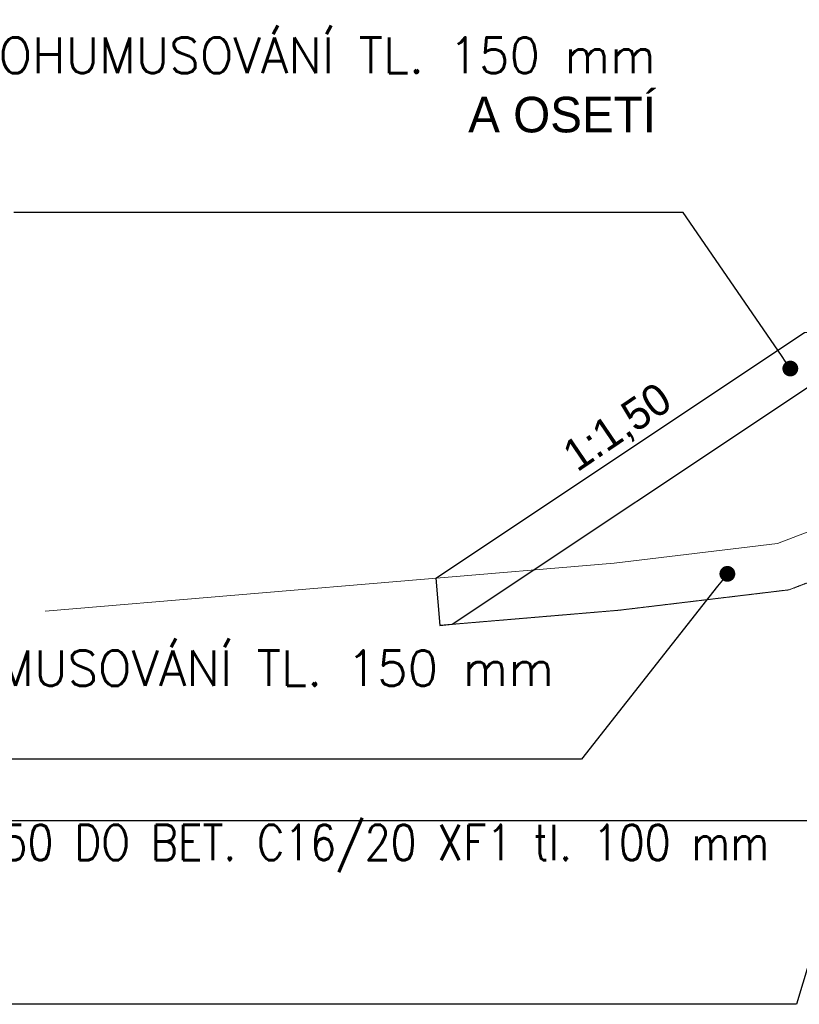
# Model space of a CAD drawing. Extents: x -824597 to -633530, y -1130799 to -1119490.
# Tile 6 of 10: x -732582 to -730118, y -1126067 to -1122954. Entities that reach past the tile are written whole.
import ezdxf
from ezdxf import colors
from ezdxf.entities.mleader import LeaderData, LeaderLine
from ezdxf.enums import TextEntityAlignment as Align
from ezdxf.math import Vec2, Vec3

# ---------------------------------------------------------------- set-up
doc = ezdxf.new("R2010")
doc.units = 0
doc.header["$LTSCALE"] = 250
doc.header["$MEASUREMENT"] = 0
doc.linetypes.add('DASHED', pattern=[0.75, 0.5, -0.25])
doc.layers.get('0').update_dxf_attribs({"linetype": 'CONTINUOUS'})
for name, color, linetype in [('_PIS_Odstranění stáv.vrstev', 9, 'DASHED'), ('_PIS_Popis', 130, 'CONTINUOUS'), ('_PIS_Stáv. terén', 9, 'CONTINUOUS'), ('_PIS_Těleso', 80, 'CONTINUOUS'), ('_PIS_Vozovka', 50, 'CONTINUOUS')]:
    doc.layers.add(name, color=color, linetype=linetype)
doc.styles.add('ROMANS', font='wromans.shx', dxfattribs={"height": 100})

# ---------------------------------------------------------------- blocks, each defined once
blk = doc.blocks.new('_Dot')
at = {"color": 0, "linetype": 'ByBlock', "lineweight": -2}
blk.add_line((-0.5, 0), (-1, 0), dxfattribs=at)
at = {"color": 0, "linetype": 'ByBlock', "const_width": 0.5}
blk.add_lwpolyline([(-0.25, 0, 1), (0.25, 0, 1)], format="xyb", close=True, dxfattribs=at)

msp = doc.modelspace()

# ---------------------------------------------------------------- leaders
at = {"layer": '_PIS_Popis'}
ml = msp.add_multileader_mtext('Standard', dxfattribs=at)
ml.set_content('{\\Fromans|c238;OHUMUSOVÁNÍ TL. 150 mm \\P}A OSETÍ', color=256, style='ROMANS')
ml.set_leader_properties(color=256, linetype='ByLayer', lineweight=-1)
ml.set_arrow_properties(name='DOT')
ml.build(insert=Vec2(0, 0))
ml.multileader.update_dxf_attribs({"text_left_attachment_type": 5, "text_right_attachment_type": 5, "text_bottom_attachment_type": 10, "dogleg_length": 0.1, "arrow_head_size": 50, "scale": 50})
ctx = ml.context
ctx.base_point, ctx.scale, ctx.char_height, ctx.arrow_head_size, ctx.landing_gap_size, ctx.plane_origin = Vec3(-731722.2925285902, -1123562.711386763), 50, 112.5, 50, 0, Vec3(-738347.3307250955, -1126335.600142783)
ctx.left_attachment, ctx.right_attachment, ctx.text_align_type = 5, 5, 2
notes = []
notes.append((ctx, [(1, (1, 1, 0), (-730484.5736347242, -1123562.711386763), (-1, 0), 85.93317958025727, [(0, [(-730145.9872194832, -1124056.649484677)], 0, [])])]))
ctx.mtext.insert, ctx.mtext.width, ctx.mtext.alignment, ctx.mtext.flow_direction = Vec3(-730570.5068143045, -1123009.854243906), 1214.755969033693, 3, 5
ctx.mtext.has_bg_fill, ctx.mtext.bg_color, ctx.mtext.bg_scale_factor, ctx.mtext.bg_transparency, ctx.mtext.use_window_bg_color = 1, -1027028792, 1.5, 0, 1
ml = msp.add_multileader_mtext('Standard', dxfattribs=at)
ml.set_content('{\\Fromans|c238;\\W0.85;CHODNÍKOVÝ OBRUBNÍK 1000x100x250 DO BET. C16/20 XF1 tl. 100 mm}', color=256, style='ROMANS')
ml.set_leader_properties(color=256, linetype='ByLayer', lineweight=-1)
ml.set_arrow_properties(name='DOT')
ml.build(insert=Vec2(0, 0))
ml.multileader.update_dxf_attribs({"text_left_attachment_type": 5, "text_right_attachment_type": 5, "text_bottom_attachment_type": 10, "dogleg_length": 0.1, "arrow_head_size": 50, "scale": 50})
ctx = ml.context
ctx.base_point, ctx.scale, ctx.char_height, ctx.arrow_head_size, ctx.landing_gap_size, ctx.plane_origin = Vec3(-732070.4928796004, -1126066.751808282), 50, 112.5, 50, 0, Vec3(-736669.4265734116, -1125790.080353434)
ctx.left_attachment, ctx.right_attachment, ctx.text_align_type = 5, 5, 2
notes.append((ctx, [(1, (1, 1, 0), (-730126.702557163, -1126066.751808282), (-1, 0), 85.93317958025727, [(0, [(-729547.8804875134, -1124134.231329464)], 0, [])])]))
ctx.mtext.insert, ctx.mtext.width, ctx.mtext.alignment, ctx.mtext.flow_direction = Vec3(-730212.6357367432, -1125498.894665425), 1886.565509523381, 3, 5
ctx.mtext.has_bg_fill, ctx.mtext.bg_color, ctx.mtext.bg_scale_factor, ctx.mtext.bg_transparency, ctx.mtext.use_window_bg_color = 1, -1027028792, 1.5, 0, 1
for ctx, leaders in notes:
    for number, flags, end, landing, length, lines in leaders:
        leader = LeaderData()
        leader.index, (leader.has_last_leader_line, leader.has_dogleg_vector, leader.attachment_direction) = number, flags
        leader.last_leader_point, leader.dogleg_vector, leader.dogleg_length = Vec3(end), Vec3(landing), length
        for number, points, colour, breaks in lines:
            line = LeaderLine()
            line.index, line.vertices, line.color, line.breaks = number, Vec3.list(points), colors.encode_raw_color(colour), breaks
            leader.lines.append(line)
        ctx.leaders.append(leader)

# ---------------------------------------------------------------- next in the draw order: leaders
ml = msp.add_multileader_mtext('Standard', dxfattribs=at)
ml.set_content('{\\Fromans|c238;\\W0.85;SILNIČNÍ OBRUBNÍK 1000x150x250 DO BET. C16/20 XF1 tl. 100 mm}', color=256, style='ROMANS')
ml.set_leader_properties(color=256, linetype='ByLayer', lineweight=-1)
ml.set_arrow_properties(name='DOT')
ml.build(insert=Vec2(0, 0))
ml.multileader.update_dxf_attribs({"text_left_attachment_type": 5, "text_right_attachment_type": 5, "text_bottom_attachment_type": 10, "dogleg_length": 0.1, "arrow_head_size": 50, "scale": 50})
ctx = ml.context
ctx.base_point, ctx.scale, ctx.char_height, ctx.arrow_head_size, ctx.landing_gap_size, ctx.plane_origin = Vec3(-727914.217301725, -1125486.658815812), 50, 112.5, 50, 0, Vec3(-734090.382221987, -1125593.644873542)
ctx.left_attachment, ctx.right_attachment = 5, 5
notes = []
notes.append((ctx, [(0, (1, 1, 0), (-728000.1504813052, -1125486.658815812), (1, 0), 85.93317958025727, [(0, [(-728114.3466433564, -1124208.694789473)], 0, [])])]))
ctx.mtext.insert, ctx.mtext.width, ctx.mtext.flow_direction = Vec3(-727914.217301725, -1124908.08738724), 1886.565509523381, 5
ctx.mtext.has_bg_fill, ctx.mtext.bg_color, ctx.mtext.bg_scale_factor, ctx.mtext.bg_transparency, ctx.mtext.use_window_bg_color = 1, -1027028792, 1.5, 0, 1
for ctx, leaders in notes:
    for number, flags, end, landing, length, lines in leaders:
        leader = LeaderData()
        leader.index, (leader.has_last_leader_line, leader.has_dogleg_vector, leader.attachment_direction) = number, flags
        leader.last_leader_point, leader.dogleg_vector, leader.dogleg_length = Vec3(end), Vec3(landing), length
        for number, points, colour, breaks in lines:
            line = LeaderLine()
            line.index, line.vertices, line.color, line.breaks = number, Vec3.list(points), colors.encode_raw_color(colour), breaks
            leader.lines.append(line)
        ctx.leaders.append(leader)

# ---------------------------------------------------------------- next in the draw order: linework, layer by layer
at = {"layer": '_PIS_Odstranění stáv.vrstev', "lineweight": 0, "ltscale": 0.01, "flags": 128}
msp.add_lwpolyline([(-731253.2135413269, -1124868.514698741), (-730687.6218071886, -1124820.807407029), (-730150.0911815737, -1124756.264316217), (-729825.6547112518, -1124632.475953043), (-728363.953514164, -1124333.836943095), (-728181.6548132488, -1124305.435097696), (-728001.3772895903, -1124291.864955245)], dxfattribs=at)
at = {"layer": '_PIS_Stáv. terén', "lineweight": 0, "flags": 128}
msp.add_lwpolyline([(-732501.3772855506, -1124823.26382658), (-730702.8716607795, -1124671.561057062), (-730186.309380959, -1124609.535705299), (-729867.6823292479, -1124487.963919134), (-728390.526824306, -1124186.16745183), (-728198.8571190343, -1124156.305618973), (-727920.5118451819, -1124135.353561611), (-726481.1549591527, -1124093.055264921), (-724373.9853379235, -1124042.799655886), (-723001.3772898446, -1124060.118087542)], dxfattribs=at)
at = {"layer": '_PIS_Těleso'}
msp.add_lwpolyline([(-731265.8211720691, -1124719.0454776), (-730101.3772898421, -1123942.749555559), (-729601.3772901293, -1123902.749555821)], dxfattribs=at)
at = {"layer": '_PIS_Vozovka'}
msp.add_lwpolyline([(-731214.7409515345, -1124865.269561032), (-730050.5846830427, -1124089.165381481), (-729701.3772901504, -1124061.228790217)], dxfattribs=at)

# ---------------------------------------------------------------- next in the draw order: texts
at = {"layer": '_PIS_Popis', "style": 'ROMANS'}
msp.add_text('1:1,50', height=99.99999999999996, rotation=34.17029494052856, dxfattribs=at).set_placement((-730689.2234541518, -1124247.216648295), align=Align.MIDDLE)

# ---------------------------------------------------------------- next in the draw order: leaders
at = {"layer": '_PIS_Popis'}
ml = msp.add_multileader_mtext('Standard', dxfattribs=at)
ml.set_content('{\\Fromans|c238;ODHUMUSOVÁNÍ TL. 150 mm }', color=256, style='ROMANS')
ml.set_leader_properties(color=256, linetype='ByLayer', lineweight=-1)
ml.set_arrow_properties(name='DOT')
ml.build(insert=Vec2(0, 0))
ml.multileader.update_dxf_attribs({"text_left_attachment_type": 5, "text_right_attachment_type": 5, "dogleg_length": 0.1, "arrow_head_size": 50, "scale": 50})
ctx = ml.context
ctx.base_point, ctx.scale, ctx.char_height, ctx.arrow_head_size, ctx.landing_gap_size, ctx.plane_origin = Vec3(-732156.6778306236, -1125291.70769811), 50, 112.5, 50, 0, Vec3(-740009.2862411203, -1125670.869346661)
ctx.left_attachment, ctx.right_attachment, ctx.text_align_type = 5, 5, 2
notes = []
notes.append((ctx, [(1, (1, 1, 0), (-730806.4589367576, -1125291.70769811), (-1, 0), 85.93317958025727, [(0, [(-730344.9218210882, -1124705.719848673)], 0, [])])]))
ctx.mtext.insert, ctx.mtext.width, ctx.mtext.alignment, ctx.mtext.flow_direction = Vec3(-730892.3921163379, -1124947.779126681), 1277.837923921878, 3, 5
ctx.mtext.has_bg_fill, ctx.mtext.bg_color, ctx.mtext.bg_scale_factor, ctx.mtext.bg_transparency, ctx.mtext.use_window_bg_color = 1, -1027028792, 1.5, 0, 1
for ctx, leaders in notes:
    for number, flags, end, landing, length, lines in leaders:
        leader = LeaderData()
        leader.index, (leader.has_last_leader_line, leader.has_dogleg_vector, leader.attachment_direction) = number, flags
        leader.last_leader_point, leader.dogleg_vector, leader.dogleg_length = Vec3(end), Vec3(landing), length
        for number, points, colour, breaks in lines:
            line = LeaderLine()
            line.index, line.vertices, line.color, line.breaks = number, Vec3.list(points), colors.encode_raw_color(colour), breaks
            leader.lines.append(line)
        ctx.leaders.append(leader)

# ---------------------------------------------------------------- next in the draw order: linework, layer by layer
at = {"layer": '_PIS_Odstranění stáv.vrstev', "lineweight": 0, "ltscale": 0.01, "flags": 128}
msp.add_lwpolyline([(-731265.8211720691, -1124719.0454776), (-731253.2135413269, -1124868.514698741)], dxfattribs=at)
at = {"layer": '_PIS_Vozovka'}
msp.add_lwpolyline([(-731265.8211720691, -1124719.0454776), (-731253.2135413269, -1124868.514698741), (-731214.7409515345, -1124865.269561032)], dxfattribs=at)

doc.saveas('drawing.dxf')
